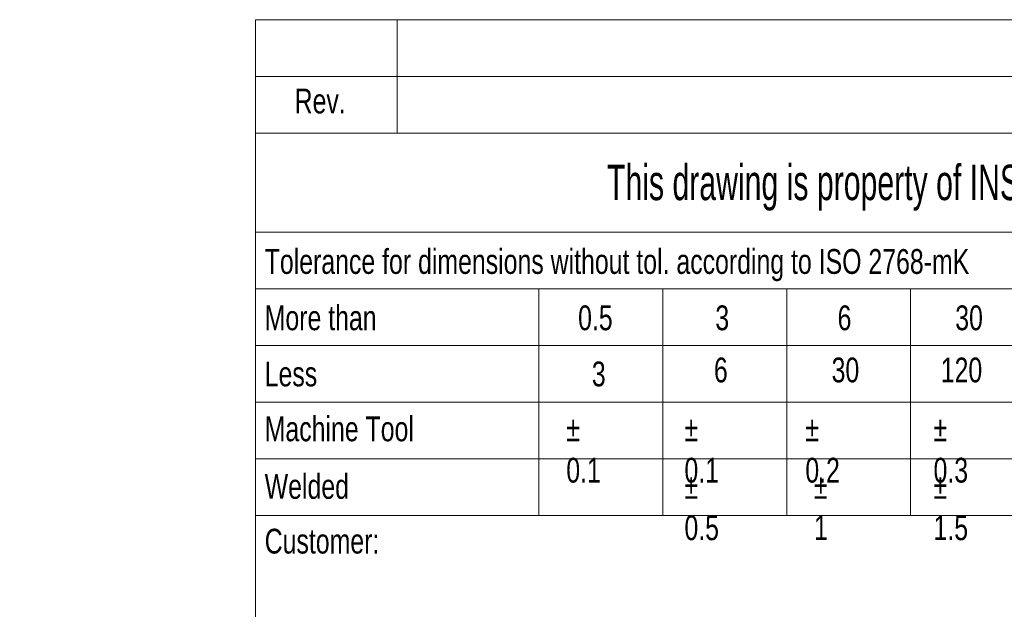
# Model space of a CAD drawing. Header units: millimetres. Extents: x 15 to 592, y 5 to 415.
# Tile 10 of 14: x 387 to 457, y 48 to 90. Entities that reach past the tile are written whole.
import ezdxf

# ---------------------------------------------------------------- set-up
doc = ezdxf.new("R2010")
doc.units = ezdxf.units.MM
doc.layers.add('SLD-0', color=179, linetype='Continuous')
doc.styles.add('SLDTEXTSTYLE0', font='TXT', dxfattribs={"width": 0.75})
doc.styles.add('SLDTEXTSTYLE2', font='TXT', dxfattribs={"width": 0.638186})

msp = doc.modelspace()

# ---------------------------------------------------------------- linework, layer by layer
at = {"color": 7, "linetype": 'Continuous', "lineweight": 18}
for p, q in [((404, 90), (584, 90)), ((404, 90), (404, 86)), ((414, 90), (414, 82)), ((404, 86), (584, 86)), ((404, 86), (404, 82)), ((404, 82), (404, 75)), ((404, 82), (584, 82)), ((404, 75), (404, 71)), ((404, 75), (584, 75)), ((404, 71), (494, 71)), ((404, 71), (404, 67)), ((424, 71), (424, 55)), ((432.75, 55), (432.75, 71)), ((441.5, 55), (441.5, 71)), ((450.25, 55), (450.25, 71)), ((404, 67), (404, 63)), ((404, 67), (494, 67)), ((404, 63), (404, 59)), ((404, 63), (494, 63)), ((404, 59), (404, 55)), ((404, 59), (494, 59)), ((404, 55), (404, 10)), ((404, 55), (424, 55)), ((424, 55), (432.75, 55)), ((432.75, 55), (441.5, 55)), ((441.5, 55), (450.25, 55)), ((450.25, 55), (459, 55))]:
    msp.add_line(p, q, dxfattribs=at)

# ---------------------------------------------------------------- texts
at = {"color": 7, "linetype": 'Continuous', "lineweight": 0, "char_height": 1.75, "style": 'SLDTEXTSTYLE0'}
for s, insert, attachment_point in [('Rev.', (408.55878, 85.13631), 2), ('Tolerance for dimensions without tol. according to ISO 2768-mK', (404.64007, 73.81161), 1), ('More than', (404.64007, 69.83516), 1), ('0.5', (426.77138, 69.83516), 1), ('3', (436.46207, 69.83516), 1), ('6', (445.09269, 69.83516), 1), ('30', (453.40205, 69.83516), 1), ('6', (436.362, 66.15427), 1), ('30', (444.67137, 66.15427), 1), ('120', (452.3801, 66.15427), 1), ('Less', (404.64007, 65.8753), 1), ('3', (427.74117, 65.8753), 1), ('Machine Tool', (404.64007, 61.99897), 1), ('%%p^J0.1', (425.93794, 61.99897), 1), ('%%p^J0.1', (434.28009, 61.99897), 1), ('%%p^J0.2', (442.81775, 61.99897), 1), ('%%p^J0.3', (451.86992, 61.99897), 1), ('Welded', (404.64007, 57.93582), 1), ('%%p^J0.5', (434.28009, 57.93582), 1), ('%%p^J1', (443.42581, 57.93582), 1), ('%%p^J1.5', (451.86992, 57.93582), 1), ('Customer:', (404.64007, 54.07419), 1)]:
    msp.add_mtext(s, dxfattribs=dict(at, insert=insert, attachment_point=attachment_point))
at = {"layer": 'SLD-0', "color": 7, "insert": (489.52452, 79.76737), "char_height": 2.5, "attachment_point": 2, "style": 'SLDTEXTSTYLE2'}
msp.add_mtext('This drawing is property of INSERTEC. Must not be copied or transferred to third parties in any way without written authorization.', dxfattribs=at)

doc.saveas('drawing.dxf')
